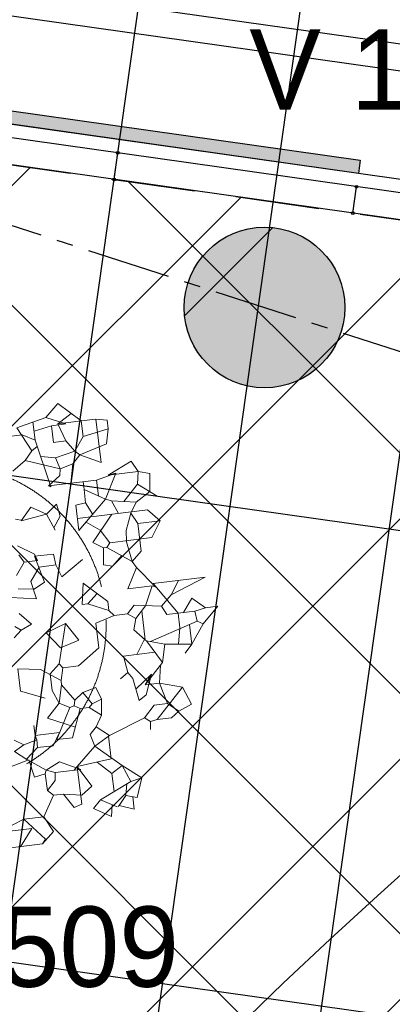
# Model space of a CAD drawing. Header units: millimetres. Extents: x -4106 to 114694, y -37499 to 54647.
# Tile 84 of 109: x 68503 to 69895, y 16922 to 20601. Entities that reach past the tile are written whole.
import ezdxf

# ---------------------------------------------------------------- set-up
doc = ezdxf.new("R2010")
doc.units = ezdxf.units.MM
doc.header["$LTSCALE"] = 50
for name, pattern in [('$0$B0201', [20, 12.5, -2.5, 2.5, -2.5]), ('B0301', [25, 12.5, -6.25, 0, -6.25]), ('B0702', [4.6875, 3.125, -1.5625]), ('XREF_05-werkset$0$B0702', [4.6875, 3.125, -1.5625]), ('XREF_STRAMIEN$0$B0201', [50, 31.25, -6.25, 6.25, -6.25])]:
    doc.linetypes.add(name, pattern=pattern)
for name, color, linetype in [('FOK_ BRANDSLANGHASPELS', 2, 'Continuous'), ('FOK_02B_SOLIDS', 253, 'Continuous'), ('FOK_05---_TEKST_25', 2, 'Continuous'), ('FOK_07_STRAMIEN', 13, 'B0301'), ('FOK_08---_MAATVOERING', 2, 'Continuous'), ('FOK_22_BINNENWANDEN', 2, 'Continuous'), ('FOK_72_VAST MEUBILAIR', 1, 'Continuous'), ('XREF_05-werkset$0$AA28G---_PREFABBETON', 242, 'Continuous'), ('XREF_05-werkset$0$AL28G---_PREFABBETON', 4, 'Continuous'), ('XREF_05-werkset$0$ALR3OR3-_OPPR30', 242, 'Continuous'), ('XREF_05_PLAFOND$0$AA00VV4-_SOLID252', 254, 'Continuous'), ('XREF_05_PLAFOND$0$AI45----_PLAFONDAFW', 2, 'Continuous'), ('XREF_05_Vloergoot installaties$0$EL6131--_VG', 3, 'Continuous'), ('XREF_STRAMIEN$0$AL$7A---_STRAMIEN', 1, 'XREF_STRAMIEN$0$B0201')]:
    doc.layers.add(name, color=color, linetype=linetype)
doc.layers.add('FOK_92_BEPLANTING', color=62, linetype='$0$B0201', lineweight=5)

# ---------------------------------------------------------------- blocks, each defined once
blk = doc.blocks.new('XREF_05-werkset$0$V-H-28G001_B09145W02')
at = {"layer": 'XREF_05-werkset$0$AA28G---_PREFABBETON'}
h = blk.add_hatch(color=254, dxfattribs=at)
edge = h.paths.add_edge_path()
edge.add_arc((0, 0), 300, 0, 360)
h = blk.add_hatch(dxfattribs=at)
h.set_pattern_fill('KALKZST', color=1, scale=880, style=0)
h.set_pattern_definition([(45, (-25612.5, -9670.3), (-390.278, 390.278), [])])
edge = h.paths.add_edge_path()
edge.add_arc((0, 0), 300, 0, 360)
at = {"layer": 'XREF_05-werkset$0$AL28G---_PREFABBETON'}
blk.add_circle((0, 0), 300, dxfattribs=at)
blk = doc.blocks.new('XREF_05-werkset$0$V-H-28X00A_09145B1')
blk.add_blockref('XREF_05-werkset$0$V-H-28G001_B09145W02', (69417.3, 19525.5))
blk = doc.blocks.new('XREF_05-werkset')
at = {"layer": 'XREF_05-werkset$0$ALR3OR3-_OPPR30', "linetype": 'XREF_05-werkset$0$B0702'}
blk.add_lwpolyline([(60436.3, 20098.9), (31231.4, 21828.4), (22996.8, 22270), (24807, 36094.7), (95373.9, 36094.7), (86392.8, -27327.7), (68973.9, -21674.7), (69214.5, 10715.9, 0.399143)], format="xyb", close=True, dxfattribs=at)
blk.add_blockref('XREF_05-werkset$0$V-H-28X00A_09145B1', (0, 0))
blk = doc.blocks.new('XREF_STRAMIEN')
at = {"layer": 'XREF_STRAMIEN$0$AL$7A---_STRAMIEN', "ltscale": 0.2}
blk.add_line((4081.1, 40729.3), (99881.1, 9638.9), dxfattribs=at)
blk = doc.blocks.new('XREF_05_PLAFOND')
at = {"layer": 'XREF_05_PLAFOND$0$AA00VV4-_SOLID252'}
h = blk.add_hatch(color=256, dxfattribs=at)
edge = h.paths.add_edge_path(flags=16)
edge.add_line((31231.4, 21828.4), (22996.8, 22270))
edge.add_line((22996.8, 22270), (24807, 36094.7))
edge.add_line((24807, 36094.7), (95373.9, 36094.7))
edge.add_line((95373.9, 36094.7), (86392.8, -27327.7))
edge.add_line((86392.8, -27327.7), (68973.9, -21674.7))
edge.add_line((68973.9, -21674.7), (69214.5, 10715.9))
edge.add_arc((59884.7, 10785.2), 9330, 359.57452, 446.61078)
edge.add_line((60436.3, 20098.9), (31231.4, 21828.4))
edge = h.paths.add_edge_path()
edge.add_line((31161.2, 20520.3), (31177.8, 20829.9))
edge.add_line((31177.8, 20829.9), (60377.7, 19100.6))
edge.add_arc((59884.7, 10785.2), 8330, -0.42547, 86.60747, ccw=False)
edge.add_line((68214.5, 10723.3), (67969.2, -22304.6))
edge.add_line((67969.2, -22304.6), (67939.7, -22395.7))
edge.add_line((67939.7, -22395.7), (87220.1, -28652.8))
edge.add_line((87220.1, -28652.8), (96531.3, 37099.7))
edge.add_line((96531.3, 37099.7), (23925.1, 37099.7))
edge.add_line((23925.1, 37099.7), (21807.3, 20926.8))
edge.add_line((21807.3, 20926.8), (31096.2, 20428.7))
edge.add_line((31096.2, 20428.7), (31101.3, 20523.5))
edge.add_line((31101.3, 20523.5), (31161.2, 20520.3))
at = {"layer": 'XREF_05_PLAFOND$0$AI45----_PLAFONDAFW'}
h = blk.add_hatch(dxfattribs=at)
h.set_pattern_fill('_USER,_O', color=256, scale=600, angle=90, pattern_type=0)
h.set_pattern_definition([(81.94, (95233.5, 35104.6), (-594.073, 84.126), [])])
edge = h.paths.add_edge_path(flags=16)
edge.add_arc((41622.2, 26897.4), 5449.9, 0, 360)
h.paths.add_polyline_path([(49933.5, 30177.3), (51533.5, 30177.3), (51533.5, 27777.3), (49933.5, 27777.3)], flags=16)
edge = h.paths.add_edge_path(flags=16)
edge.add_arc((86127.3, 26613.5), 3800, 0, 360)
edge = h.paths.add_edge_path(flags=16)
edge.add_arc((74998.8, -10766.8), 5449.8, 0, 360)
edge = h.paths.add_edge_path()
edge.add_line((31231.4, 21828.4), (22996.8, 22270))
edge.add_line((22996.8, 22270), (24807, 36094.7))
edge.add_line((24807, 36094.7), (95373.9, 36094.7))
edge.add_line((95373.9, 36094.7), (86392.8, -27327.7))
edge.add_line((86392.8, -27327.7), (68973.9, -21674.7))
edge.add_line((68973.9, -21674.7), (69214.5, 10715.9))
edge.add_arc((59884.7, 10785.2), 9330, 359.57452, 446.61078)
edge.add_line((60436.3, 20098.9), (31231.4, 21828.4))
h = blk.add_hatch(dxfattribs=at)
h.set_pattern_fill('_USER,_O', color=256, scale=1800, pattern_type=0)
h.set_pattern_definition([(351.94, (95233.5, 35104.6), (252.378, 1782.22), [])])
edge = h.paths.add_edge_path(flags=16)
edge.add_arc((74998.8, -10766.8), 5449.8, 0, 360)
edge = h.paths.add_edge_path(flags=16)
edge.add_arc((41622.2, 26897.4), 5449.9, 0, 360)
h.paths.add_polyline_path([(49933.5, 30177.3), (51533.5, 30177.3), (51533.5, 27777.3), (49933.5, 27777.3)], flags=16)
edge = h.paths.add_edge_path(flags=16)
edge.add_arc((86127.3, 26613.5), 3800, 0, 360)
edge = h.paths.add_edge_path()
edge.add_line((31231.4, 21828.4), (22996.8, 22270))
edge.add_line((22996.8, 22270), (24807, 36094.7))
edge.add_line((24807, 36094.7), (95373.9, 36094.7))
edge.add_line((95373.9, 36094.7), (86392.8, -27327.7))
edge.add_line((86392.8, -27327.7), (68973.9, -21674.7))
edge.add_line((68973.9, -21674.7), (69214.5, 10715.9))
edge.add_arc((59884.7, 10785.2), 9330, 359.57452, 446.61078)
edge.add_line((60436.3, 20098.9), (31231.4, 21828.4))
blk = doc.blocks.new('XREF_05_Vloergoot installaties')
at = {"layer": 'XREF_05_Vloergoot installaties$0$EL6131--_VG'}
for p, q in [((54777.8, 22553.6), (90608.9, 17482)), ((54713, 22158.8), (90552.9, 17086))]:
    blk.add_line(p, q, dxfattribs=at)
blk = doc.blocks.new('A$C094F4788')
at = {"layer": 'Defpoints'}
blk.add_lwpolyline([(5, 19), (104, 5)], dxfattribs=at)
blk.add_point((5, 19), dxfattribs=at)
at = {"layer": 'Defpoints', "color": 5}
for p in [(5, 19), (104, 5)]:
    blk.add_point(p, dxfattribs=at)
at = {"layer": 'FOK_22_BINNENWANDEN', "color": 5}
for centre in [(5, 19), (104, 5)]:
    blk.add_circle(centre, 5, dxfattribs=at)
blk = doc.blocks.new('A$C4D8164B4')
at = {"layer": 'FOK_ BRANDSLANGHASPELS', "color": 2}
blk.add_circle((20000, 20000), 20000, dxfattribs=at)
blk = doc.blocks.new('BA016')
at = {"color": 0}
for p, q in [((897.46665, 1515.53335), (795.86665, 1422.4)), ((1058.33335, 1363.13335), (897.46665, 1515.53335)), ((795.86665, 1422.4), (567.26665, 1371.6)), ((795.86665, 1422.4), (939.8, 1354.66665)), ((988.31885, 1429.46285), (880.53335, 1363.13335)), ((567.26665, 1371.6), (660.4, 1185.33335)), ((694.26665, 1399.8222), (694.26665, 1261.53335)), ((829.73335, 1354.66665), (694.26665, 1329.26665)), ((939.8, 1354.66665), (829.73335, 1354.66665)), ((829.73335, 1354.66665), (829.73335, 1227.66665)), ((922.86665, 1363.13335), (880.53335, 1363.13335)), ((880.53335, 1363.13335), (1058.33335, 1363.13335)), ((880.53335, 1363.13335), (922.86665, 1227.66665)), ((1058.33335, 1363.13335), (1168.4, 1363.13335)), ((1058.33335, 1363.13335), (1058.33335, 1244.6)), ((1168.4, 1363.13335), (1168.4, 1032.93335)), ((1168.4, 1363.13335), (1253.06665, 1346.2)), ((1253.06665, 1346.2), (1253.06665, 1278.46665)), ((389.46665, 1312.33335), (601.13335, 1312.33335)), ((694.26665, 1261.53335), (601.13335, 1312.33335)), ((1058.33335, 1244.6), (1253.06665, 1278.46665)), ((1253.06665, 1278.46665), (1227.66665, 1168.4)), ((660.4, 1185.33335), (704.6576, 1211.8879)), ((694.26665, 1261.53335), (770.46665, 897.46665)), ((829.73335, 1227.66665), (922.86665, 1227.66665)), ((922.86665, 1227.66665), (982.13335, 1143)), ((1058.33335, 1244.6), (982.13335, 1143)), ((601.13335, 1117.6), (499.53335, 1049.86665)), ((660.4, 1185.33335), (601.13335, 1117.6)), ((601.13335, 1117.6), (855.13335, 1024.46665)), ((720.908, 1134.24685), (829.73335, 1109.13335)), ((982.13335, 1143), (829.73335, 1109.13335)), ((982.13335, 1143), (1016, 1109.13335)), ((1227.66665, 1168.4), (1016, 1109.13335)), ((829.73335, 1109.13335), (855.13335, 1024.46665)), ((855.13335, 1024.46665), (956.73335, 1049.86665)), ((956.73335, 1049.86665), (922.86665, 905.93335)), ((1016, 1109.13335), (956.73335, 1049.86665)), ((1168.4, 1032.93335), (1016, 1109.13335)), ((846.66665, 973.66665), (753.53335, 905.93335)), ((855.13335, 1024.46665), (846.66665, 973.66665)), ((1210.73335, 931.33335), (1397, 1016)), ((1397, 1016), (1439.33335, 931.33335)), ((753.53335, 905.93335), (1117.6, 905.93335)), ((770.46665, 897.46665), (753.53335, 905.93335)), ((770.46665, 897.46665), (770.46665, 905.93335)), ((1016, 905.93335), (1016, 846.66665)), ((1270, 939.8), (1117.6, 905.93335)), ((1117.6, 905.93335), (1117.6, 784.5778)), ((1270, 939.8), (1168.4, 753.53335)), ((1270, 939.8), (1210.73335, 931.33335)), ((1210.73335, 931.33335), (1439.33335, 931.33335)), ((1439.33335, 931.33335), (1422.4, 838.2)), ((1439.33335, 931.33335), (1524, 905.93335)), ((1524, 905.93335), (1507.06665, 770.46665)), ((1168.4, 753.53335), (1016, 846.66665)), ((1016, 846.66665), (1016, 745.06665)), ((1422.4, 838.2), (1303.86665, 719.66665)), ((1422.4, 838.2), (1557.86665, 728.13335)), ((601.13335, 762), (515.26855, 667.54875)), ((711.2, 694.26665), (601.13335, 762)), ((711.2, 694.26665), (795.86665, 762)), ((795.86665, 762), (812.8, 668.86665)), ((939.8, 541.86665), (1168.4, 753.53335)), ((1016, 745.06665), (939.8, 736.6)), ((1016, 745.06665), (1058.43365, 651.71265)), ((1168.4, 753.53335), (1210.73335, 736.6)), ((1507.06665, 770.46665), (1397, 702.73335)), ((524.93335, 668.86665), (474.13335, 685.8)), ((711.2, 694.26665), (524.93335, 668.86665)), ((711.2, 694.26665), (762, 567.26665)), ((939.8, 736.6), (939.8, 541.86665)), ((1210.73335, 736.6), (1253.06665, 635)), ((1397, 702.73335), (1210.73335, 736.6)), ((1397, 702.73335), (1346.2, 626.53335)), ((812.8, 668.86665), (754.6109, 585.7394)), ((939.8, 635), (1473.2, 635)), ((1001.6862, 599.1687), (1100.66665, 524.93335)), ((1202.26665, 635), (1032.93335, 440.26665)), ((1346.2, 626.53335), (1295.4, 499.53335)), ((1346.2, 626.53335), (1388.53335, 541.86665)), ((1473.2, 635), (1557.86665, 541.86665)), ((1100.66665, 524.93335), (1159.93335, 423.33335)), ((1557.86665, 541.86665), (1388.53335, 541.86665)), ((1388.53335, 541.86665), (1388.53335, 330.2)), ((1557.86665, 541.86665), (1481.66665, 423.33335)), ((465.66665, 482.6), (584.2, 406.4)), ((1295.4, 499.53335), (1286.93335, 414.86665)), ((465.66665, 414.86665), (499.53335, 355.6)), ((584.2, 406.4), (601.13335, 355.6)), ((601.13335, 355.6), (584.2, 389.46665)), ((584.2, 389.46665), (635, 186.26665)), ((584.2, 389.46665), (728.13335, 389.46665)), ((728.13335, 389.46665), (736.6, 304.8)), ((1032.93335, 440.26665), (1109.13335, 389.46665)), ((1109.13335, 389.46665), (1092.2, 262.46665)), ((1109.13335, 389.46665), (1134.53335, 389.46665)), ((1159.93335, 423.33335), (1134.53335, 389.46665)), ((1134.53335, 389.46665), (1312.33335, 262.46665)), ((1481.66665, 423.33335), (1159.93335, 423.33335)), ((1286.93335, 414.86665), (1312.33335, 262.46665)), ((431.8, 262.46665), (499.53335, 355.6)), ((601.13335, 355.6), (499.53335, 355.6)), ((533.4, 203.2), (609.6, 304.8)), ((609.6, 304.8), (736.6, 304.8)), ((736.6, 304.8), (770.46665, 211.66665)), ((770.46665, 211.66665), (939.8, 321.73335)), ((1159.93335, 245.53335), (1238.3967, 315.27855)), ((1388.53335, 330.2), (1312.33335, 262.46665)), ((1092.2, 262.46665), (1159.93335, 245.53335)), ((1312.33335, 262.46665), (1337.73335, 211.66665)), ((550.33335, 143.93335), (431.8, 160.86665)), ((558.8, 67.73335), (533.4, 203.2)), ((635, 186.26665), (550.33335, 143.93335)), ((1337.73335, 211.66665), (1253.06665, 59.26665)), ((1337.73335, 211.66665), (1464.73335, 50.8)), ((364.06665, 101.6), (558.8, 67.73335)), ((897.46665, -16.93335), (922.86665, 143.93335)), ((922.86665, 143.93335), (1092.2, -16.93335)), ((1447.8, 76.2), (1608.66665, -169.33335)), ((1845.73335, 76.2), (1447.8, 76.2)), ((1464.73335, 50.8), (1447.8, 76.2)), ((1642.53335, 76.2), (1574.8, -25.4)), ((1574.8, -25.4), (1845.73335, 76.2)), ((1018.53235, 53.05095), (939.8, -16.93335)), ((1253.06665, 59.26665), (1439.33335, 59.26665)), ((1439.33335, 59.26665), (1371.6, -84.66665)), ((1439.33335, 59.26665), (1464.73335, 50.8)), ((414.86665, -25.4), (499.53335, -118.53335)), ((939.8, -16.93335), (897.46665, -16.93335)), ((939.8, -16.93335), (1092.2, -84.66665)), ((1092.2, -16.93335), (1092.2, -84.66665)), ((1286.93335, -67.73335), (1227.66665, -127)), ((1490.13335, -101.6), (1286.93335, -67.73335)), ((1574.8, -25.4), (1490.13335, -101.6)), ((1727.2, -67.73335), (1651, -169.33335)), ((1820.33335, -152.4), (1727.2, -67.73335)), ((372.53335, -118.53335), (414.86665, -152.4)), ((499.53335, -118.53335), (414.86665, -152.4)), ((753.53335, -143.93335), (601.13335, -194.73335)), ((753.53335, -143.93335), (668.86665, -440.26665)), ((753.53335, -143.93335), (838.2, -279.4)), ((1126.06665, -127), (982.13335, -169.33335)), ((1092.2, -84.66665), (1126.06665, -127)), ((1126.06665, -127), (1227.66665, -127)), ((1227.66665, -127), (1286.93335, -169.33335)), ((1371.6, -84.66665), (1286.93335, -169.33335)), ((1337.73335, -118.53335), (1337.73335, -338.66665)), ((1490.13335, -101.6), (1524, -169.33335)), ((414.86665, -152.4), (355.6, -203.2)), ((601.13335, -194.73335), (694.26665, -321.73335)), ((982.13335, -169.33335), (982.13335, -355.6)), ((1286.93335, -169.33335), (1261.53335, -254)), ((1524, -169.33335), (1735.66665, -169.33335)), ((1608.66665, -169.33335), (1608.66665, -279.4)), ((1820.33335, -152.4), (1735.66665, -169.33335)), ((1735.66665, -169.33335), (1744.13335, -245.53335)), ((1913.46665, -152.4), (1786.46665, -270.93335)), ((1820.33335, -152.4), (1913.46665, -152.4)), ((838.2, -279.4), (694.26665, -321.73335)), ((1261.53335, -254), (1337.73335, -338.66665)), ((1744.13335, -245.53335), (1376.62395, -356.6408)), ((1608.66665, -279.4), (1584.0927, -402.2699)), ((1684.86665, -263.45115), (1684.86665, -414.86665)), ((1786.46665, -270.93335), (1684.86665, -414.86665)), ((1744.13335, -245.53335), (1786.46665, -270.93335)), ((982.13335, -355.6), (812.8, -474.13335)), ((1329.26665, -338.66665), (1261.53335, -440.26665)), ((1337.73335, -338.66665), (1329.26665, -338.66665)), ((1329.26665, -338.66665), (1346.2, -347.13335)), ((1346.2, -347.13335), (1447.8, -524.93335)), ((1481.66665, -389.46665), (1346.2, -347.13335)), ((355.6, -440.26665), (355.6, -609.6)), ((355.6, -440.26665), (524.93335, -465.66665)), ((668.86665, -440.26665), (592.66665, -508)), ((668.86665, -440.26665), (694.26665, -474.13335)), ((1159.93335, -440.26665), (1176.86665, -567.26665)), ((1399.41905, -440.26665), (1159.93335, -440.26665)), ((1481.66665, -389.46665), (1447.8, -524.93335)), ((1481.66665, -389.46665), (1684.86665, -414.86665)), ((1684.86665, -414.86665), (1625.6, -474.13335)), ((524.93335, -465.66665), (668.86665, -567.26665)), ((592.66665, -508), (592.66665, -635)), ((694.26665, -474.13335), (668.86665, -567.26665)), ((812.8, -474.13335), (694.26665, -474.13335)), ((668.86665, -567.26665), (668.86665, -601.13335)), ((1176.86665, -567.26665), (1117.6, -609.6)), ((1176.86665, -567.26665), (1210.73335, -618.06665)), ((1447.8, -524.93335), (1295.4, -677.33335)), ((1430.86665, -541.86665), (1405.46665, -677.33335)), ((355.6, -609.6), (533.4, -685.8)), ((592.66665, -635), (635, -736.6)), ((668.86665, -601.13335), (635, -736.6)), ((668.86665, -601.13335), (753.53335, -728.13335)), ((821.26665, -677.33335), (922.86665, -651.93335)), ((922.86665, -651.93335), (956.73335, -745.06665)), ((1210.73335, -618.06665), (1236.13335, -787.4)), ((1223.00525, -699.8794), (1354.66665, -601.13335)), ((1295.4, -677.33335), (1354.66665, -601.13335)), ((1295.4, -753.53335), (1354.66665, -601.13335)), ((635, -736.6), (533.4, -838.2)), ((635, -736.6), (711.2, -778.93335)), ((753.53335, -728.13335), (745.06665, -770.46665)), ((821.26665, -677.33335), (753.53335, -728.13335)), ((821.26665, -677.33335), (880.53335, -770.46665)), ((1295.4, -677.33335), (1405.46665, -677.33335)), ((1574.8, -728.13335), (1354.66665, -948.26665)), ((1405.46665, -677.33335), (1574.8, -728.13335)), ((1405.46665, -677.33335), (1447.8, -838.2)), ((1574.8, -728.13335), (1625.6, -863.6)), ((711.2, -778.93335), (584.2, -1007.53335)), ((787.4, -795.86665), (702.73335, -1007.53335)), ((745.06665, -770.46665), (711.2, -778.93335)), ((745.06665, -770.46665), (787.4, -795.86665)), ((855.13335, -795.86665), (787.4, -795.86665)), ((880.53335, -770.46665), (855.13335, -795.86665)), ((855.13335, -795.86665), (939.8, -863.6)), ((956.73335, -745.06665), (880.53335, -770.46665)), ((956.73335, -745.06665), (939.8, -863.6)), ((1236.13335, -787.4), (1295.4, -753.53335)), ((423.33335, -880.53335), (423.33335, -956.73335)), ((533.4, -838.2), (733.73805, -930.0216)), ((939.8, -863.6), (889, -948.26665)), ((1346.2, -838.2), (1261.53335, -922.86665)), ((1447.8, -838.2), (1346.2, -838.2)), ((1447.8, -838.2), (1524, -905.93335)), ((1625.6, -863.6), (1524, -905.93335)), ((423.33335, -956.73335), (609.6, -956.73335)), ((423.33335, -956.73335), (431.8, -990.6)), ((609.6, -956.73335), (550.33335, -1049.86665)), ((584.2, -1007.53335), (609.6, -956.73335)), ((889, -948.26665), (838.2, -999.06665)), ((889, -948.26665), (982.13335, -1024.46665)), ((1261.53335, -922.86665), (982.13335, -1024.46665)), ((1261.53335, -922.86665), (1303.86665, -956.73335)), ((1303.86665, -956.73335), (1295.4, -1016)), ((1354.66665, -948.26665), (1303.86665, -956.73335)), ((1464.73335, -948.26665), (1354.66665, -948.26665)), ((1524, -905.93335), (1464.73335, -948.26665)), ((330.2, -1016), (254, -1058.33335)), ((262.46665, -973.66665), (330.2, -1016)), ((431.8, -990.6), (330.2, -1016)), ((431.8, -990.6), (431.8, -1049.86665)), ((702.73335, -1007.53335), (584.2, -1007.53335)), ((838.2, -999.06665), (863.6, -1092.2)), ((982.13335, -1024.46665), (863.6, -1092.2)), ((973.66665, -1029.30475), (973.66665, -1202.26665)), ((254, -1058.33335), (347.13335, -1134.53335)), ((431.8, -1049.86665), (338.66665, -1126.06665)), ((550.33335, -1049.86665), (431.8, -1049.86665)), ((863.6, -1092.2), (711.2, -1227.66665)), ((863.6, -1092.2), (1049.86665, -1261.53335)), ((211.66665, -1168.4), (347.13335, -1134.53335)), ((338.66665, -1126.06665), (474.13335, -1227.66665)), ((347.13335, -1134.53335), (338.66665, -1126.06665)), ((355.2209, -1132.51145), (381, -1270)), ((474.13335, -1227.66665), (584.2, -1176.86665)), ((584.2, -1176.86665), (736.6, -1253.06665)), ((381, -1270), (465.66665, -1253.06665)), ((474.13335, -1227.66665), (465.66665, -1253.06665)), ((465.66665, -1253.06665), (465.66665, -1380.06665)), ((474.13335, -1227.66665), (541.86665, -1253.06665)), ((541.86665, -1253.06665), (533.4, -1312.33335)), ((736.6, -1253.06665), (541.86665, -1253.06665)), ((711.2, -1227.66665), (685.8, -1253.06665)), ((685.8, -1253.06665), (711.2, -1227.66665)), ((736.6, -1253.06665), (685.8, -1253.06665)), ((973.66665, -1202.26665), (711.2, -1227.66665)), ((711.2, -1227.66665), (804.33335, -1388.53335)), ((711.2, -1227.66665), (711.2, -1515.53335)), ((865.59215, -1212.7255), (965.2, -1312.33335)), ((1049.86665, -1261.53335), (965.2, -1312.33335)), ((1049.86665, -1261.53335), (1185.33335, -1371.6)), ((1049.86665, -1261.53335), (1100.66665, -1388.53335)), ((533.4, -1312.33335), (465.66665, -1380.06665)), ((965.2, -1312.33335), (965.2, -1449.25975)), ((465.66665, -1380.06665), (508, -1422.4)), ((804.33335, -1388.53335), (719.66665, -1447.8)), ((855.13335, -1498.6), (1100.66665, -1388.53335)), ((1067.18485, -1403.5424), (1049.86665, -1490.13335)), ((1100.66665, -1388.53335), (1185.33335, -1371.6)), ((1185.33335, -1371.6), (1134.53335, -1515.53335)), ((508, -1422.4), (414.86665, -1574.8)), ((508, -1422.4), (584.2, -1422.4)), ((584.2, -1422.4), (719.66665, -1447.8)), ((584.2, -1422.4), (651.93335, -1532.46665)), ((711.2, -1515.53335), (651.93335, -1532.46665)), ((855.13335, -1498.6), (795.86665, -1557.86665)), ((795.86665, -1557.86665), (922.86665, -1634.06665)), ((855.13335, -1498.6), (973.66665, -1566.33335)), ((922.86665, -1634.06665), (940.2342, -1547.22905)), ((990.6, -1557.86665), (982.13335, -1566.33335)), ((1049.86665, -1490.13335), (990.6, -1557.86665)), ((1100.66665, -1600.2), (990.6, -1557.86665)), ((1134.53335, -1515.53335), (1049.86665, -1490.13335)), ((1100.66665, -1505.37335), (1100.66665, -1600.2)), ((169.33335, -1608.66665), (262.46665, -1574.8)), ((414.86665, -1574.8), (262.46665, -1574.8)), ((262.46665, -1574.8), (406.4, -1744.13335)), ((414.86665, -1574.8), (474.13335, -1693.33335)), ((127, -1651), (313.26665, -1651)), ((313.26665, -1651), (211.66665, -1778)), ((474.13335, -1693.33335), (381, -1778)), ((381, -1778), (76.2, -1778)), ((406.4, -1744.13335), (381, -1778))]:
    blk.add_line(p, q, dxfattribs=at)
blk = doc.blocks.new('A$C745C0ED7')
blk.add_blockref('BA016', (2048.9, 1778))
blk = doc.blocks.new('plant')
at = {"layer": 'FOK_92_BEPLANTING'}
blk.add_circle((0, 0), 600, dxfattribs=at)
at = {"layer": 'FOK_92_BEPLANTING', "color": 252, "xscale": 0.4938357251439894, "yscale": 0.4938357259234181, "zscale": 0.4938357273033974, "rotation": 6.939525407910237}
blk.add_blockref('A$C745C0ED7', (-828.5, -962.2), dxfattribs=at)

msp = doc.modelspace()

# ---------------------------------------------------------------- hatches: boundary and pattern name
at = {"layer": 'FOK_08---_MAATVOERING'}
h = msp.add_hatch(dxfattribs=at)
h.set_pattern_fill('ANSI37', color=254, scale=200, style=0)
edge = h.paths.add_edge_path()
edge.add_line((68404.2, 2595.4), (68444.4, 8013.5))
edge.add_arc((55728.4, 9685.2), 12825.4, 352.51055, 382.24595)
edge.add_line((67599.2, 14540.7), (68382.3, 20071.1))
edge.add_line((68382.3, 20071.1), (76578.6, 18910.5))
edge.add_line((76578.6, 18910.5), (74153.2, 1781.3))
edge.add_line((74153.2, 1781.3), (68404.2, 2595.4))
at = {"layer": 'FOK_22_BINNENWANDEN'}
msp.add_hatch(color=252, dxfattribs=at).paths.add_polyline_path([(66210.7, 20580.6), (69775.1, 20075.9), (69768.1, 20026.4), (66203.7, 20531.1)])

# ---------------------------------------------------------------- linework, layer by layer
at = {"layer": 'FOK_08---_MAATVOERING', "color": 13, "linetype": 'B0702', "ltscale": 2}
msp.add_lwpolyline([(68404.2, 2595.4), (68444.4, 8013.5, 0.130478), (67599.2, 14540.7), (68382.3, 20071.1), (76578.6, 18910.5), (74153.2, 1781.3)], format="xyb", close=True, dxfattribs=at)
at = {"layer": 'FOK_22_BINNENWANDEN', "ltscale": 0.5}
for p, q in [((70602.7, 19857.7), (65355.1, 20600.8)), ((78410.3, 18651.1), (65242, 20515.8))]:
    msp.add_line(p, q, dxfattribs=at)
at = {"layer": 'FOK_22_BINNENWANDEN', "color": 13}
msp.add_lwpolyline([(66210.7, 20580.6), (69775.1, 20075.9), (69768.1, 20026.4), (66203.7, 20531.1)], close=True, dxfattribs=at)

# ---------------------------------------------------------------- block references
for name in ['XREF_05_PLAFOND', 'XREF_05_Vloergoot installaties']:
    msp.add_blockref(name, (0, 0))
at = {"layer": 'FOK_ BRANDSLANGHASPELS'}
for p in [(40125.7, 11556.7), (65187.1, 382.2), (63286.4, -17476.2)]:
    msp.add_blockref('A$C4D8164B4', p, dxfattribs=at)
at = {"layer": 'FOK_02B_SOLIDS'}
msp.add_blockref('plant', (68226, 18338.6), dxfattribs=at)
at = {"layer": 'FOK_07_STRAMIEN'}
msp.add_blockref('XREF_STRAMIEN', (0, 0), dxfattribs=at)
at = {"layer": 'FOK_22_BINNENWANDEN'}
msp.add_blockref('XREF_05-werkset', (0, 0), dxfattribs=at)
at = {"layer": 'FOK_22_BINNENWANDEN', "rotation": 90}
for p in [(68874.9, 19999.1), (69766, 19872.9)]:
    msp.add_blockref('A$C094F4788', p, dxfattribs=at)

# ---------------------------------------------------------------- texts
at = {"layer": 'FOK_05---_TEKST_25', "insert": (69360.7, 20564.6), "char_height": 300, "width": 57960.996, "attachment_point": 1}
msp.add_mtext('{\\fCentury Gothic|b0|i0|c0|p34;V 12P}', dxfattribs=at)
at = {"layer": 'FOK_72_VAST MEUBILAIR', "color": 2, "insert": (67693.4, 17287.8), "char_height": 300, "width": 57960.996, "attachment_point": 1}
msp.add_mtext('{\\fCentury Gothic|b0|i0|c0|p34;DM 509}', dxfattribs=at)

doc.saveas('drawing.dxf')
